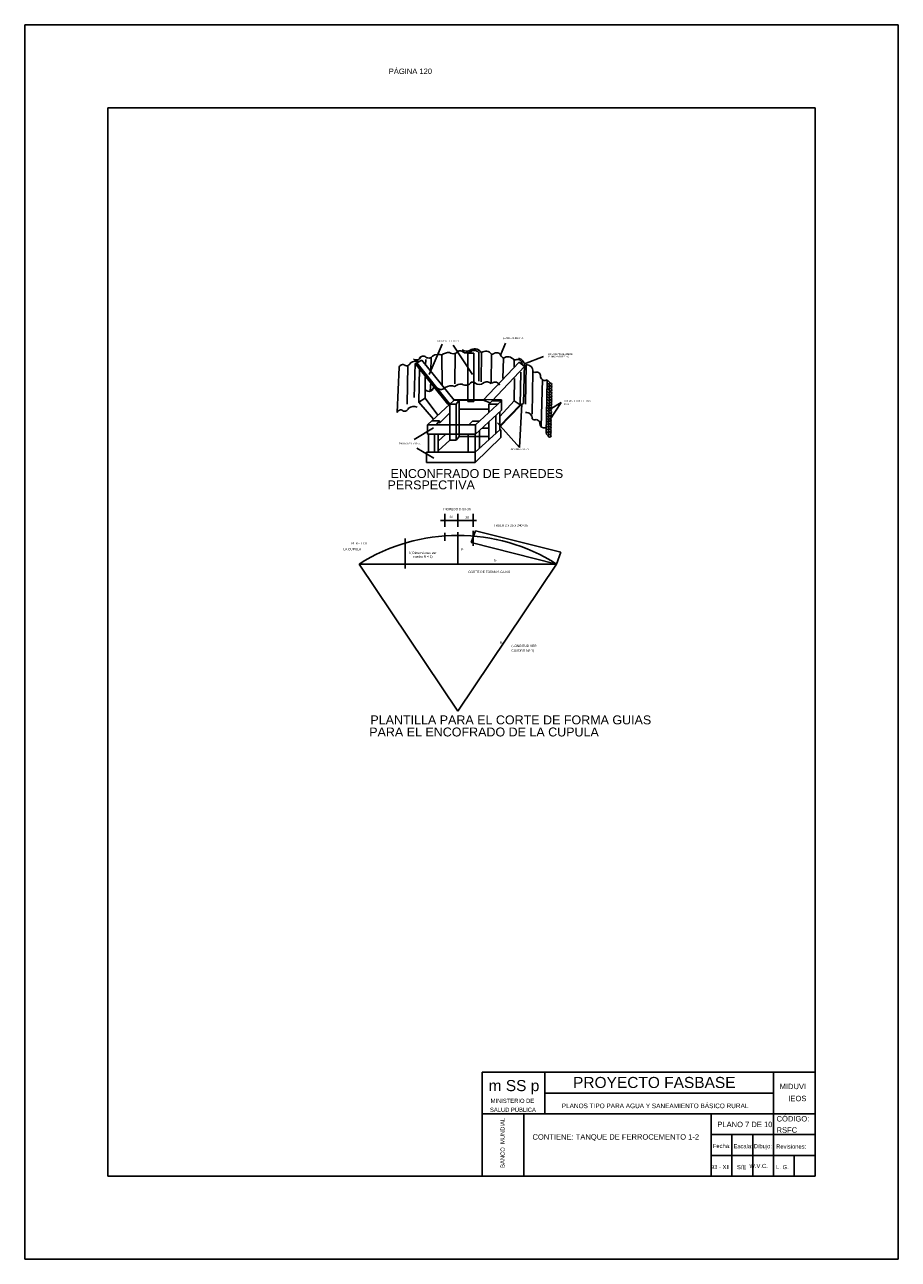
# Model space of a CAD drawing. Header units: metres. Extents: x 1704 to 4131, y 3282 to 4241.
# Tile 24 of 78: x 2120 to 2141, y 4207 to 4237. Entities that reach past the tile are written whole.
import ezdxf
from ezdxf.enums import TextEntityAlignment as Align

# ---------------------------------------------------------------- set-up
doc = ezdxf.new("R2010")
doc.units = ezdxf.units.M
doc.linetypes.add('ACAD_ISO02W100', pattern=[15, 12, -3])
doc.layers.add('Cotas', color=7, linetype='Continuous')
doc.layers.add('Dibujo', color=7, linetype='Continuous')
doc.styles.add('Annotative', font='arial.ttf')
doc.styles.get("Standard").update_dxf_attribs({"font": 'arial.ttf'})

msp = doc.modelspace()

# ---------------------------------------------------------------- linework, layer by layer
at = {"layer": 'Cotas', "color": 0, "linetype": 'ByBlock'}
for p, q in [((2130.276, 4224.932), (2130.276, 4225.244)), ((2130.59, 4224.932), (2130.59, 4225.244)), ((2130.961, 4224.932), (2130.961, 4225.244)), ((2130.169, 4225.088), (2131.039, 4225.088)), ((2130.961, 4224.712), (2130.961, 4224.839)), ((2130.961, 4224.839), (2130.961, 4224.475)), ((2129.324, 4223.929), (2129.324, 4224.653)), ((2130.276, 4224.794), (2130.276, 4224.598)), ((2130.59, 4224.04), (2130.59, 4224.807))]:
    msp.add_line(p, q, dxfattribs=at)
at = {"layer": 'Dibujo', "color": 0, "linetype": 'ByBlock'}
for p, q in [((2120.177, 4237.014), (2141.177, 4237.014)), ((2120.177, 4207.314), (2120.177, 4237.014)), ((2120.177, 4237.014), (2123.177, 4237.014)), ((2120.177, 4237.014), (2122.677, 4237.014)), ((2141.177, 4237.014), (2141.177, 4207.314)), ((2122.177, 4235.014), (2122.177, 4209.314)), ((2139.177, 4235.014), (2122.177, 4235.014)), ((2139.177, 4235.014), (2139.177, 4209.314)), ((2130.211, 4229.328), (2129.901, 4228.597)), ((2130.94, 4228.602), (2130.477, 4229.307)), ((2131.618, 4229.064), (2131.735, 4229.349)), ((2129.944, 4228.998), (2129.936, 4228.683)), ((2130.207, 4229.068), (2130.215, 4228.35)), ((2130.523, 4229.101), (2130.519, 4228.371)), ((2130.828, 4229.113), (2130.971, 4229.113)), ((2130.828, 4227.949), (2130.828, 4229.113)), ((2130.971, 4229.113), (2130.971, 4227.949)), ((2131.092, 4229.13), (2131.092, 4228.44)), ((2131.156, 4229.127), (2131.149, 4228.425)), ((2131.401, 4229.088), (2131.393, 4228.381)), ((2131.684, 4228.993), (2131.674, 4228.502)), ((2132.192, 4228.854), (2132.65, 4229.035)), ((2129.18, 4228.777), (2129.132, 4227.685)), ((2129.39, 4228.81), (2129.374, 4227.883)), ((2129.567, 4228.867), (2129.542, 4228.043)), ((2129.602, 4228.879), (2129.567, 4228.867)), ((2129.567, 4228.867), (2130.348, 4227.889)), ((2129.72, 4228.94), (2129.602, 4228.879)), ((2130.398, 4227.889), (2129.602, 4228.879)), ((2129.669, 4228.752), (2129.649, 4227.936)), ((2130.497, 4227.981), (2129.72, 4228.94)), ((2129.817, 4228.957), (2129.813, 4228.814)), ((2132.064, 4228.892), (2131.197, 4227.981)), ((2131.412, 4227.963), (2132.192, 4228.79)), ((2131.942, 4228.944), (2131.939, 4228.78)), ((2132.192, 4228.79), (2132.064, 4228.892)), ((2132.125, 4228.904), (2132.133, 4228.833)), ((2132.192, 4228.854), (2132.171, 4227.9)), ((2132.228, 4228.828), (2132.216, 4227.885)), ((2129.805, 4228.547), (2129.801, 4228.027)), ((2129.936, 4228.424), (2129.924, 4228.195)), ((2131.952, 4228.506), (2131.942, 4227.966)), ((2132.104, 4228.658), (2132.087, 4227.867)), ((2132.392, 4228.673), (2132.374, 4227.641)), ((2132.625, 4228.477), (2132.596, 4227.347)), ((2132.738, 4228.47), (2132.716, 4227.177)), ((2132.736, 4228.407), (2132.784, 4228.358)), ((2132.738, 4228.47), (2132.817, 4228.39)), ((2132.738, 4228.41), (2132.817, 4228.329)), ((2132.734, 4228.282), (2132.782, 4228.233)), ((2132.734, 4228.199), (2132.782, 4228.15)), ((2132.734, 4228.133), (2132.782, 4228.084)), ((2132.736, 4228.346), (2132.784, 4228.297)), ((2132.736, 4228.346), (2132.815, 4228.266)), ((2132.736, 4228.263), (2132.815, 4228.182)), ((2132.736, 4228.197), (2132.815, 4228.117)), ((2132.736, 4228.131), (2132.815, 4228.051)), ((2129.649, 4227.936), (2129.801, 4228.027)), ((2129.649, 4227.936), (2130.001, 4227.521)), ((2129.801, 4228.027), (2130.107, 4227.62)), ((2129.801, 4228.027), (2130.107, 4227.62)), ((2129.86, 4227.391), (2130.497, 4227.981)), ((2130.348, 4227.889), (2130.398, 4227.889)), ((2130.398, 4227.889), (2130.545, 4227.889)), ((2130.398, 4227.889), (2130.398, 4227.391)), ((2131.64, 4227.987), (2130.473, 4228.001)), ((2130.473, 4228.001), (2130.497, 4227.981)), ((2130.497, 4227.981), (2131.197, 4227.981)), ((2130.545, 4227.889), (2130.621, 4227.981)), ((2130.545, 4227.017), (2130.545, 4227.889)), ((2130.621, 4227.981), (2130.621, 4227.106)), ((2130.971, 4227.949), (2130.828, 4227.949)), ((2131.016, 4227.391), (2131.64, 4227.963)), ((2131.197, 4227.981), (2131.364, 4227.914)), ((2131.412, 4227.963), (2131.336, 4227.886)), ((2131.336, 4227.886), (2131.336, 4227.685)), ((2131.336, 4227.886), (2131.556, 4227.886)), ((2131.64, 4227.963), (2131.412, 4227.963)), ((2131.595, 4227.586), (2131.942, 4227.966)), ((2132.087, 4227.867), (2131.595, 4227.363)), ((2131.595, 4227.337), (2132.087, 4227.842)), ((2131.64, 4227.963), (2131.64, 4227.987)), ((2131.64, 4227.963), (2131.64, 4227.74)), ((2131.942, 4227.966), (2132.087, 4227.867)), ((2132.069, 4226.843), (2132.129, 4227.883)), ((2132.087, 4227.867), (2132.171, 4227.9)), ((2132.087, 4227.842), (2132.087, 4227.867)), ((2132.728, 4227.813), (2132.776, 4227.764)), ((2132.728, 4227.813), (2132.807, 4227.733)), ((2132.73, 4227.877), (2132.778, 4227.828)), ((2132.73, 4227.877), (2132.809, 4227.796)), ((2132.732, 4227.94), (2132.78, 4227.891)), ((2132.732, 4227.94), (2132.811, 4227.86)), ((2132.734, 4228.068), (2132.782, 4228.019)), ((2132.734, 4228.004), (2132.782, 4227.955)), ((2132.734, 4228.004), (2132.813, 4227.924)), ((2132.736, 4228.068), (2132.815, 4227.987)), ((2132.803, 4227.506), (2133.076, 4227.929)), ((2133.076, 4227.929), (2132.809, 4227.764)), ((2130.398, 4227.673), (2130.148, 4227.431)), ((2130.621, 4227.764), (2131.336, 4227.766)), ((2131.64, 4227.74), (2131.016, 4227.16)), ((2131.504, 4227.614), (2131.504, 4227.182)), ((2131.595, 4227.698), (2131.595, 4227.265)), ((2132.721, 4227.622), (2132.77, 4227.573)), ((2132.722, 4227.556), (2132.77, 4227.507)), ((2132.723, 4227.686), (2132.772, 4227.637)), ((2132.723, 4227.686), (2132.802, 4227.605)), ((2132.723, 4227.555), (2132.802, 4227.475)), ((2132.724, 4227.62), (2132.803, 4227.539)), ((2132.725, 4227.749), (2132.774, 4227.7)), ((2132.725, 4227.749), (2132.804, 4227.669)), ((2129.538, 4227.035), (2130.007, 4227.32)), ((2129.86, 4227.391), (2129.86, 4227.16)), ((2131.016, 4227.391), (2129.86, 4227.391)), ((2130.148, 4227.483), (2129.96, 4227.483)), ((2130.148, 4227.483), (2130.07, 4227.391)), ((2130.148, 4227.431), (2130.148, 4227.483)), ((2130.398, 4227.391), (2130.398, 4227.017)), ((2130.943, 4227.474), (2130.854, 4227.391)), ((2131.107, 4227.474), (2130.943, 4227.474)), ((2131.003, 4226.728), (2131.595, 4227.265)), ((2131.016, 4227.16), (2131.016, 4227.391)), ((2131.106, 4227.245), (2131.106, 4226.822)), ((2131.336, 4227.306), (2131.172, 4227.306)), ((2131.336, 4227.106), (2131.336, 4227.458)), ((2131.54, 4227.434), (2132.069, 4226.843)), ((2131.595, 4227.265), (2131.626, 4227.265)), ((2131.626, 4227.265), (2131.626, 4227.08)), ((2132.716, 4227.237), (2132.765, 4227.188)), ((2132.717, 4227.297), (2132.766, 4227.248)), ((2132.717, 4227.236), (2132.796, 4227.156)), ((2132.718, 4227.428), (2132.767, 4227.379)), ((2132.718, 4227.362), (2132.767, 4227.313)), ((2132.718, 4227.301), (2132.797, 4227.221)), ((2132.719, 4227.361), (2132.798, 4227.281)), ((2132.72, 4227.426), (2132.799, 4227.345)), ((2132.721, 4227.491), (2132.769, 4227.442)), ((2132.721, 4227.491), (2132.8, 4227.411)), ((2129.86, 4227.16), (2131.016, 4227.16)), ((2129.88, 4227.16), (2129.88, 4226.728)), ((2130.025, 4226.728), (2130.025, 4227.16)), ((2130.118, 4226.728), (2130.118, 4227.16)), ((2130.118, 4226.997), (2130.303, 4227.16)), ((2130.398, 4227.017), (2130.118, 4226.76)), ((2130.398, 4227.017), (2130.545, 4227.017)), ((2130.621, 4227.106), (2130.545, 4227.017)), ((2130.621, 4227.106), (2130.835, 4227.106)), ((2130.835, 4226.728), (2130.835, 4227.16)), ((2130.835, 4227.106), (2131.336, 4227.106)), ((2131.003, 4226.728), (2131.003, 4227.16)), ((2131.003, 4227.16), (2131.003, 4226.482)), ((2131.626, 4227.08), (2131.003, 4226.482)), ((2131.336, 4227.106), (2131.336, 4227.03)), ((2132.715, 4227.173), (2132.763, 4227.124)), ((2129.606, 4226.826), (2130.015, 4226.59)), ((2129.836, 4226.482), (2129.836, 4226.728)), ((2129.836, 4226.728), (2129.88, 4226.728)), ((2129.88, 4226.728), (2130.025, 4226.728)), ((2130.025, 4226.728), (2130.118, 4226.728)), ((2130.118, 4226.728), (2130.835, 4226.728)), ((2130.835, 4226.728), (2131.003, 4226.728)), ((2131.003, 4226.482), (2129.836, 4226.482)), ((2130.91, 4224.555), (2131.013, 4224.837)), ((2133.062, 4224.322), (2131.013, 4224.837)), ((2130.91, 4224.555), (2132.959, 4224.04)), ((2132.959, 4224.04), (2133.062, 4224.322)), ((2128.22, 4224.04), (2132.959, 4224.04)), ((2128.22, 4224.04), (2130.59, 4220.499)), ((2130.59, 4220.499), (2132.959, 4224.04)), ((2131.177, 4211.814), (2131.177, 4209.314)), ((2139.177, 4211.814), (2131.177, 4211.814)), ((2132.677, 4211.814), (2132.677, 4210.814)), ((2138.177, 4209.314), (2138.177, 4211.814)), ((2138.177, 4211.314), (2132.677, 4211.314)), ((2139.177, 4210.814), (2131.177, 4210.814)), ((2132.177, 4210.814), (2132.177, 4209.314)), ((2132.177, 4209.314), (2132.177, 4210.814)), ((2136.677, 4209.314), (2136.677, 4210.814)), ((2139.177, 4210.314), (2136.677, 4210.314)), ((2137.177, 4209.314), (2137.177, 4210.314)), ((2137.677, 4209.314), (2137.677, 4210.314)), ((2139.177, 4209.814), (2136.677, 4209.814)), ((2138.677, 4209.314), (2138.677, 4209.814)), ((2139.177, 4209.314), (2122.177, 4209.314)), ((2141.177, 4207.314), (2120.177, 4207.314))]:
    msp.add_line(p, q, dxfattribs=at)
for centre in [(2132.817, 4228.357), (2132.815, 4228.233), (2132.815, 4228.15), (2132.815, 4228.084), (2132.817, 4228.296), (2132.809, 4227.764), (2132.811, 4227.827), (2132.813, 4227.891), (2132.815, 4228.018), (2132.815, 4227.954), (2132.802, 4227.573), (2132.803, 4227.506), (2132.804, 4227.636), (2132.807, 4227.7), (2132.797, 4227.188), (2132.798, 4227.248), (2132.8, 4227.378), (2132.799, 4227.312), (2132.802, 4227.442), (2132.796, 4227.123)]:
    msp.add_circle(centre, 0.0329, dxfattribs=at)
for centre, radius, start, end in [((2129.594, 4229.056), 0.108, 226.353, 343.841), ((2129.752, 4228.938), 0.103, 61.2678, 159.825), ((2129.886, 4229.117), 0.122, 226.2287, 322.874), ((2130.122, 4228.814), 0.268, 70.1113, 121.2031), ((2130.376, 4228.855), 0.272, 87.2457, 128.3331), ((2130.144, 4229.223), 0.172, 291.5167, 293.6394), ((2130.477, 4229.256), 0.157, 235.8909, 326.446), ((2130.632, 4229.045), 0.127, 53.1739, 101.1587), ((2130.798, 4229.362), 0.201, 239.4027, 293.7176), ((2130.801, 4229.28), 0.163, 233.3963, 310.0377), ((2130.989, 4229.039), 0.178, 33.5553, 128.218), ((2130.985, 4229.041), 0.139, 39.6906, 130.4667), ((2131.169, 4229.247), 0.115, 253.7347, 267.8738), ((2131.259, 4228.98), 0.179, 37.1607, 124.9155), ((2131.412, 4229.185), 0.0976, 263.3875, 292.2187), ((2131.522, 4229.015), 0.108, 17.2607, 132.5886), ((2131.727, 4229.098), 0.114, 197.5305, 248.1122), ((2131.79, 4228.845), 0.181, 33.1314, 125.8237), ((2131.971, 4229.028), 0.0783, 214.1702, 301.7296), ((2132.018, 4228.816), 0.175, 350.9593, 80.64), ((2129.261, 4228.755), 0.0835, 49.2501, 164.8758), ((2129.356, 4228.907), 0.0976, 244.9486, 343.1037), ((2129.583, 4228.703), 0.22, 148.8588, 151.0038), ((2129.583, 4228.703), 0.22, 69.3406, 127.2373), ((2132.032, 4228.867), 0.0968, 345.5715, 119.6157), ((2132.251, 4228.688), 0.142, 354.0011, 99.1855), ((2130.779, 4228.499), 0.157, 235.8909, 326.446), ((2130.934, 4228.288), 0.127, 53.1739, 101.1587), ((2131.104, 4228.523), 0.163, 233.3963, 310.0377), ((2131.287, 4228.284), 0.139, 39.6906, 130.4667), ((2131.49, 4228.308), 0.108, 17.2607, 132.5886), ((2132.516, 4228.836), 0.204, 232.8902, 247.3335), ((2132.48, 4228.558), 0.0995, 352.8722, 115.6045), ((2132.683, 4228.561), 0.106, 188.6129, 301.0498), ((2129.896, 4228.299), 0.108, 226.353, 343.841), ((2130.054, 4228.182), 0.103, 61.2678, 159.825), ((2130.188, 4228.36), 0.122, 226.2287, 322.874), ((2130.424, 4228.057), 0.268, 70.1113, 121.2031), ((2130.678, 4228.098), 0.272, 87.2457, 128.3331), ((2129.535, 4227.611), 0.22, 69.3406, 127.2373), ((2129.212, 4227.664), 0.0835, 49.2501, 164.8758), ((2129.308, 4227.815), 0.0976, 244.9486, 343.1037), ((2132.236, 4227.544), 0.142, 354.0011, 99.1855), ((2132.501, 4227.693), 0.204, 232.8902, 247.3335), ((2132.465, 4227.414), 0.0995, 352.8722, 115.6045), ((2132.669, 4227.418), 0.106, 188.6129, 301.0498), ((2130.59, 4220.304), 4.424, 57.6135, 122.3865)]:
    msp.add_arc(centre, radius, start, end, dxfattribs=at)

# ---------------------------------------------------------------- texts
at = {"layer": 'Cotas', "color": 0, "linetype": 'ByBlock'}
for s, p in [('INGRESO D 60 cm', (2130.241, 4225.334)), ('30', (2130.387, 4225.144)), ('30', (2130.773, 4225.129)), ('TABLA 2 x 25 x 240 cm', (2131.456, 4224.942)), ('PERFIL DE ', (2128.029, 4224.51)), ('LA CUPULA', (2127.836, 4224.371)), ('f ( Dimensiones ver ', (2129.407, 4224.28)), ('     cuadro N # 1)', (2129.407, 4224.192)), ('P', (2130.67, 4224.359)), ('Rt', (2131.449, 4224.094)), ('CORTE DE FORMAS GUIAS', (2130.839, 4223.822)), ('Rc', (2131.595, 4222.117)), ('CUADRO N# 1)', (2131.876, 4221.929)), ('(LONGITUD VER ', (2131.879, 4222.045))]:
    msp.add_text(s, height=0.0551, dxfattribs=at).set_placement(p)
at = {"layer": 'Dibujo', "color": 0, "linetype": 'ByBlock'}
for s, height, p in [('TABLAS DE 2 x 10 cmt', 0.03629, (2130.084, 4229.388)), ('pLANCHAS DE ZINC', 0.03629, (2131.68, 4229.455)), ('ZONA DE TRASLAPE DE', 0.03629, (2132.758, 4229.07)), (' PLANCHAS DE ZINC ', 0.03629, (2132.758, 4229.012)), ('TUBERIA DE POLIETILENO', 0.03629, (2133.125, 4227.942)), ("D 1/2 ''", 0.0363, (2133.146, 4227.869)), ('TABLAS DE 2 x 25 cmt', 0.03629, (2129.17, 4226.919)), ('ALFAGIAS 4x5 cmt', 0.03629, (2131.856, 4226.783)), ('m SS p', 0.2662, (2131.329, 4211.36)), ('PROYECTO FASBASE', 0.26624, (2133.359, 4211.435)), ('PLANOS TIPO PARA AGUA Y SANEAMIENTO BÁSICO RURAL', 0.11076, (2133.087, 4210.95))]:
    msp.add_text(s, height=height, dxfattribs=at).set_placement(p)
at = {"layer": 'Dibujo', "linetype": 'ACAD_ISO02W100'}
for s, p in [('ENCONFRADO DE PAREDES ', (2128.971, 4226.109)), ('PERSPECTIVA', (2128.898, 4225.836)), ('PLANTILLA PARA EL CORTE DE FORMA GUIAS', (2128.486, 4220.183)), ('PARA EL ENCOFRADO DE LA CUPULA', (2128.459, 4219.892))]:
    msp.add_text(s, height=0.21478, dxfattribs=at).set_placement(p)
at = {"layer": 'Dibujo', "color": 0, "linetype": 'ByBlock', "style": 'Annotative'}
for s, p in [('MIDUVI', (2138.325, 4211.408)), ('IEOS', (2138.534, 4211.118)), ('PLANO 7 DE 10', (2136.828, 4210.494)), ('CÓDIGO:', (2138.251, 4210.63)), ('CONTIENE: TANQUE DE FERROCEMENTO 1-2', (2132.383, 4210.193)), ('RSFC', (2138.251, 4210.36))]:
    msp.add_text(s, height=0.13, dxfattribs=at).set_placement(p)
at = {"layer": 'Dibujo', "color": 0, "linetype": 'ByBlock'}
for s, p in [('MINISTERIO DE', (2131.901, 4211.077)), ('SALUD PÚBLICA', (2131.913, 4210.861)), ('Fecha:', (2136.932, 4209.991)), ('Escala:', (2137.448, 4209.986)), ('Dibujo:', (2137.924, 4209.986)), ('Revisiones:', (2138.602, 4209.976)), ('93 - XII', (2136.899, 4209.485)), ('S/E', (2137.411, 4209.482)), ('W.V.C.', (2137.819, 4209.51)), ('L. G. ', (2138.411, 4209.483))]:
    msp.add_text(s, height=0.1, dxfattribs=at).set_placement(p, align=Align.CENTER)
msp.add_text('BANCO  MUNDIAL', height=0.1, rotation=90, dxfattribs=at).set_placement((2131.714, 4210.115), align=Align.CENTER)
at = {"layer": 'Dibujo', "color": 0, "linetype": 'ByBlock', "insert": (2128.929, 4235.958), "char_height": 0.13, "width": 2.90393, "attachment_point": 1}
msp.add_mtext('PÁGINA 120', dxfattribs=at)

doc.saveas('drawing.dxf')
